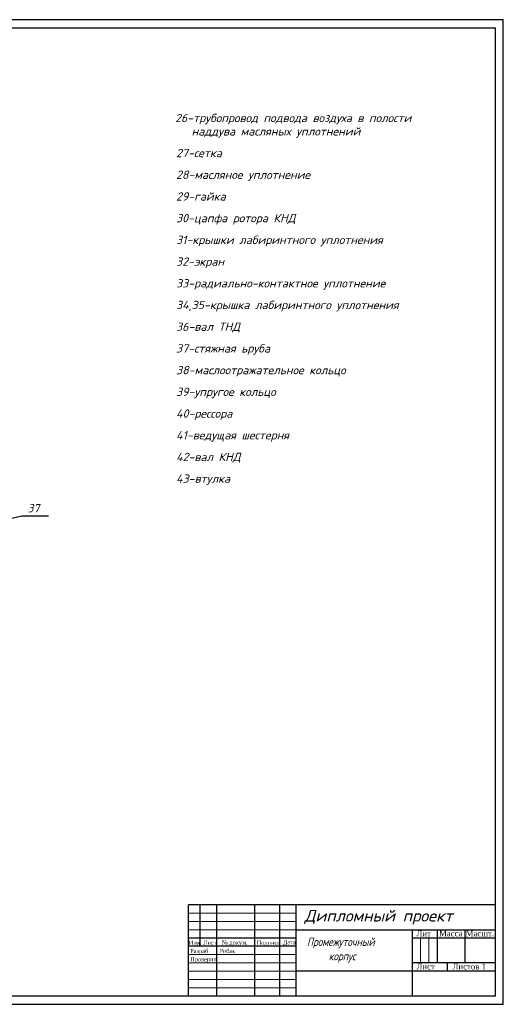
# Model space of a CAD drawing. Header units: millimetres. Extents: x 1153 to 1994, y 266 to 860.
# Tile 5 of 5: x 1702 to 1994, y 266 to 860. Entities that reach past the tile are written whole.
import ezdxf

# ---------------------------------------------------------------- set-up
doc = ezdxf.new("R2010")
doc.units = ezdxf.units.MM
doc.layers.add('Основной', color=7, linetype='Continuous')
doc.layers.add('Текст', color=5, linetype='Continuous')
doc.layers.add('размеры', color=1, linetype='Continuous', lineweight=18)
doc.styles.add('ROMANS', font='romans.shx', dxfattribs={"oblique": 15, "height": 5})
doc.dimstyles.new('ISO-25', dxfattribs={"dimtxt": 2.5, "dimasz": 2.5, "dimexe": 1.25, "dimexo": 0.625, "dimtad": 1, "dimtxsty": 'Standard', "dimcen": 2.5, "dimadec": 0, "dimazin": 0, "dimtfac": 1, "dimtmove": 0, "dimatfit": 3, "dimfxl": 0, "dimarcsym": 0})

msp = doc.modelspace()

# ---------------------------------------------------------------- linework, layer by layer
for p, q in [((1810.92, 325.53), (1810.92, 300.53)), ((1820.92, 325.53), (1820.92, 270.53)), ((1843.92, 270.53), (1843.92, 325.53)), ((1858.92, 325.53), (1858.92, 270.53)), ((1868.92, 270.53), (1868.92, 325.53)), ((1868.92, 310.53), (1988.92, 310.53)), ((1938.92, 310.53), (1938.92, 270.53)), ((1953.92, 310.53), (1953.92, 290.53)), ((1970.92, 290.53), (1970.92, 310.53)), ((1868.92, 305.53), (1803.92, 305.53)), ((1988.92, 305.53), (1938.92, 305.53)), ((1868.92, 300.53), (1803.92, 300.53)), ((1988.92, 285.53), (1868.92, 285.53)), ((1988.92, 290.53), (1938.92, 290.53)), ((1960.08, 290.53), (1960.08, 285.53))]:
    msp.add_line(p, q)
msp.add_lwpolyline([(1152.92, 265.53), (1993.92, 265.53), (1993.92, 859.53), (1152.92, 859.53)], close=True)
for points in [[(1172.92, 270.53), (1172.92, 854.53), (1988.92, 854.53), (1988.92, 270.53), (1172.92, 270.53)], [(1988.92, 325.53), (1803.92, 325.53)], [(1803.92, 270.53), (1803.92, 325.53)]]:
    msp.add_lwpolyline(points)
at = {"layer": 'размеры'}
for p, q in [((1868.92, 320.53), (1803.92, 320.53)), ((1868.92, 315.53), (1803.92, 315.53)), ((1868.92, 310.53), (1803.92, 310.53)), ((1943.92, 305.53), (1943.92, 290.53)), ((1948.92, 305.53), (1948.92, 290.53)), ((1868.92, 295.53), (1803.92, 295.53)), ((1868.92, 290.53), (1803.92, 290.53)), ((1868.92, 285.53), (1803.92, 285.53)), ((1868.92, 280.53), (1803.92, 280.53)), ((1868.92, 275.53), (1803.92, 275.53))]:
    msp.add_line(p, q, dxfattribs=at)

# ---------------------------------------------------------------- texts
at = {"attachment_point": 1}
for s, insert, char_height, width in [('{\\fTimes New Roman CYR|b0|i0|c204|p18;Лит}', (1941.54, 310.05), 3.5, 15), ('{\\fTimes New Roman|b0|i0|c204|p18;Масса}', (1955.18, 310.05), 3.5, 15), ('{\\fTimes New Roman|b0|i0|c204|p18;Масшт.}', (1971.23, 310.05), 3.5, 15), ('{\\fTimes New Roman CYR|b0|i0|c204|p18;Изм.}', (1804.13, 303.93), 2.5, 7), ('{\\fTimes New Roman|b0|i0|c204|p18;Лист}', (1812.9, 303.93), 2.5, 7), ('{\\fTimes New Roman CYR|b0|i0|c204|p18;№ докум.}', (1824.08, 304.06), 2.5, 23), ('{\\fTimes New Roman|b0|i0|c204|p18;Подпись}', (1845.12, 303.93), 2.5, 7), ('{\\fTimes New Roman|b0|i0|c204|p18;Дата}', (1861.02, 304.19), 2.5, 7), ('{\\fTimes New Roman|b0|i0|c204|p18;Разраб}', (1805.04, 298.93), 2.5, 7), ('{\\fTimes New Roman|b0|i0|c204|p18;Робак}', (1822.71, 298.93), 2.5, 19.1509), ('{\\fTimes New Roman|b0|i0|c204|p18;Проверил}', (1805.04, 293.93), 2.5, 7), ('{\\fTimes New Roman|b0|i0|c204|p18;Лист }', (1941.54, 290.05), 3.5, 16.3306), ('{\\fTimes New Roman|b0|i0|c204|p18;Листов 1}', (1963.27, 290.05), 3.5, 26.6944)]:
    msp.add_mtext(s, dxfattribs=dict(at, insert=insert, char_height=char_height, width=width))
at = {"layer": 'Текст', "style": 'ROMANS', "oblique": 15}
for s, height, p in [('26-трубопровод подвода воздуха в полости', 5, (1795.91, 797.74)), ('   наддува масляных уплотнений', 5, (1795.91, 789.65)), ('27-сетка', 5, (1796.51, 776.59)), ('28-масляное уплотнение', 5, (1796.51, 763.49)), ('29-гайка', 5, (1796.51, 750.4)), ('30-цапфа ротора КНД', 5, (1796.51, 737.3)), ('31-крышки лабиринтного уплотнения', 5, (1796.51, 724.21)), ('32-экран', 5, (1796.51, 711.11)), ('33-радиально-контактное уплотнение', 5, (1796.51, 698.01)), ('34,35-крышка лабиринтного уплотнения', 5, (1796.51, 684.92)), ('36-вал ТНД', 5, (1796.51, 671.82)), ('37-стяжная ьруба', 5, (1796.51, 658.73)), ('38-маслоотражательное кольцо', 5, (1796.51, 645.63)), ('39-упругое кольцо', 5, (1796.51, 632.54)), ('40-рессора', 5, (1796.51, 619.44)), ('41-ведущая шестерня', 5, (1796.51, 606.35)), ('42-вал КНД', 5, (1796.51, 593.25)), ('43-втулка', 5, (1796.51, 580.16)), ('37', 5, (1706.82, 562.33)), ('Дипломный проект', 7, (1873.97, 315.46))]:
    msp.add_text(s, height=height, dxfattribs=at).set_placement(p)
at = {"layer": 'Текст', "style": 'ROMANS', "oblique": 15, "width": 0.8}
for s, p in [('Промежуточный ', (1875.42, 300.72)), ('корпус', (1888.61, 292.07))]:
    msp.add_text(s, height=5, dxfattribs=at).set_placement(p)

# ---------------------------------------------------------------- leaders
at = {"layer": 'Основной'}
msp.add_leader([(1625.78, 542.25), (1703.39, 560.28), (1719.59, 560.28)], dimstyle='ISO-25', override={"dimgap": 0.625, "dimtad": 0}, dxfattribs=at)

doc.saveas('drawing.dxf')
